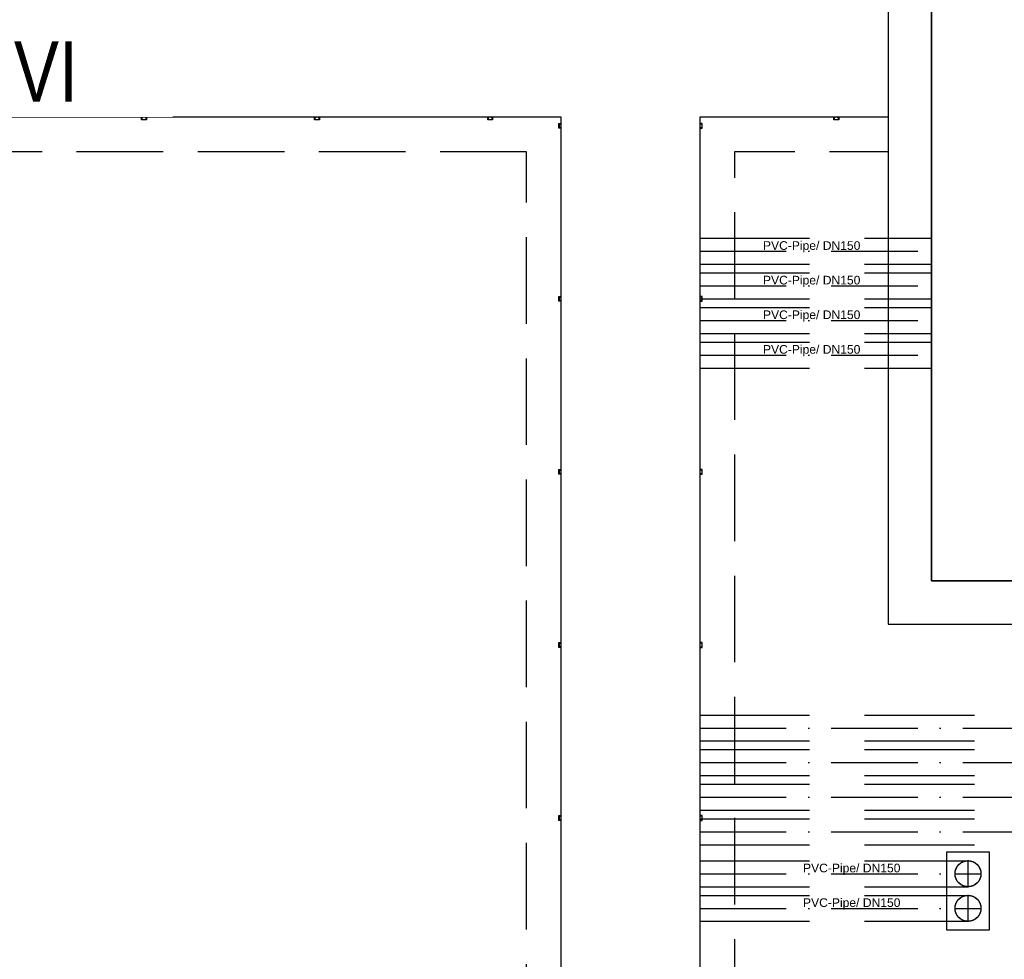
# Model space of a CAD drawing. Header units: millimetres. Extents: x -2694 to 330324, y -17289 to 76899.
# Tile 39 of 142: x 83086 to 88775, y 12714 to 18144. Entities that reach past the tile are written whole.
import ezdxf

# ---------------------------------------------------------------- set-up
doc = ezdxf.new("R2010")
doc.units = ezdxf.units.MM
for name, pattern in [('IMPORT-A_CARA_07', [700, 500, -200]), ('IMPORT-A_CARA_15', [760, 500, -130, 0, -130]), ('IMPORT-HIDDEN', [952.5, 635, -317.5])]:
    doc.linetypes.add(name, pattern=pattern)
for name, color, linetype, lineweight in [('02_0_25386_PODLAHA HALY A ZÁKLADY VESTAVKŮ 4_6_2025_dwg', 8, 'Continuous', 9), ('CA_PODLAHA CHRÁN_ POPIS', 12, 'IMPORT-A_CARA_15', 25), ('CA_PODLAHA CHRÁNIČKY', 12, 'IMPORT-A_CARA_07', 25), ('CA_PODLAHA KANÁLY', 12, 'Continuous', 25), ('CA_PODLAHA OBRYS', 12, 'Continuous', 25), ('CA_TEXT25', 7, 'Continuous', 9)]:
    doc.layers.add(name, color=color, linetype=linetype, lineweight=lineweight)
doc.styles.add('Arial', font='arial.ttf', dxfattribs={"height": 50})
doc.styles.add('Arial_3', font='arial.ttf', dxfattribs={"width": 0.8, "height": 350})

# ---------------------------------------------------------------- blocks, each defined once
blk = doc.blocks.new('02_0_25386_PODLAHA HALY A ZÁKLADY VESTAVKŮ 4_6_2025_dwg_A$C0b34a81f-2769432-BOURÁNÍ STÁVAJÍCÍCH ZÁKLADOVÝCH PRVKŮ')
at = {"layer": 'CA_PODLAHA CHRÁN_ POPIS', "color": 1}
for p, q in [((87424.2, 17218.3), (88763.2, 17218.3)), ((87424.2, 17018.3), (88763.2, 17018.3)), ((87424.2, 16818.3), (88763.2, 16818.3)), ((87424.2, 16618.3), (88763.2, 16618.3)), ((87424.2, 14463.3), (92863.2, 14463.3)), ((87424.2, 14263.3), (92863.2, 14263.3)), ((87424.2, 14063.3), (92863.2, 14063.3)), ((87424.2, 13863.3), (92863.2, 13863.3)), ((88974.2, 13543.1), (88974.2, 13699.1)), ((87424.2, 13621.1), (88974.2, 13621.1)), ((88896.2, 13621.1), (89052.2, 13621.1)), ((88974.2, 13343.1), (88974.2, 13499.1)), ((87424.2, 13421.1), (88974.2, 13421.1)), ((88896.2, 13421.1), (89052.2, 13421.1))]:
    blk.add_line(p, q, dxfattribs=at)
for centre in [(88974.2, 13621.1), (88974.2, 13421.1)]:
    blk.add_circle(centre, 75, dxfattribs=at)
at = {"layer": 'CA_PODLAHA CHRÁNIČKY', "color": 1, "linetype": 'IMPORT-HIDDEN'}
for p, q in [((87424.2, 17293.3), (88763.2, 17293.3)), ((87424.2, 17143.3), (88763.2, 17143.3)), ((87424.2, 17093.3), (88763.2, 17093.3)), ((87424.2, 16943.3), (88763.2, 16943.3)), ((87424.2, 16893.3), (88763.2, 16893.3)), ((87424.2, 16743.3), (88763.2, 16743.3)), ((87424.2, 16693.3), (88763.2, 16693.3)), ((87424.2, 16543.3), (88763.2, 16543.3)), ((87424.2, 14538.3), (92863.2, 14538.3)), ((87424.2, 14388.3), (92863.2, 14388.3)), ((87424.2, 14338.3), (92863.2, 14338.3)), ((87424.2, 14188.3), (92863.2, 14188.3)), ((87424.2, 14138.3), (92863.2, 14138.3)), ((87424.2, 13988.3), (92863.2, 13988.3)), ((87424.2, 13938.3), (92863.2, 13938.3)), ((87424.2, 13788.3), (92863.2, 13788.3)), ((87424.2, 13696.1), (88974.2, 13696.1)), ((87424.2, 13546.1), (88974.2, 13546.1)), ((87424.2, 13496.1), (88974.2, 13496.1)), ((87424.2, 13346.1), (88974.2, 13346.1))]:
    blk.add_line(p, q, dxfattribs=at)
at = {"layer": 'CA_PODLAHA KANÁLY', "color": 1}
for p, q in [((88513.2, 20623.2), (88513.2, 15063.3)), ((88763.2, 20606.8), (88763.2, 15313.3))]:
    blk.add_line(p, q, dxfattribs=at)
at = {"layer": 'CA_PODLAHA KANÁLY', "color": 1, "flags": 128}
for points in [[(88513.2, 15063.3), (92973.2, 15063.3), (92973.2, 15538.3), (93913.2, 15538.3), (93913.2, 16788.3), (92973.2, 16788.3), (92973.2, 18413.3), (93317.2, 18413.3), (93317.2, 19087.8)], [(88763.2, 15313.3), (92723.2, 15313.3), (92723.2, 19087.8)]]:
    blk.add_lwpolyline(points, dxfattribs=at)
at = {"layer": 'CA_PODLAHA OBRYS', "color": 1, "flags": 128}
for points in [[(92723.2, 19087.8), (92723.2, 15313.3), (88763.2, 15313.3), (88763.2, 20606.8)], [(86624.2, 10521.3), (86624.2, 17993.3), (77938.2, 17993.3), (77938.2, 18793.3), (88463.2, 18793.3)], [(84227.2, 17993.3), (84227.2, 17978.3), (84199.2, 17978.3), (84199.2, 17993.3)], [(84207.2, 17993.3), (84207.2, 17991.3), (84201.2, 17991.3), (84201.2, 17980.3), (84225.2, 17980.3), (84225.2, 17991.3), (84219.2, 17991.3), (84219.2, 17993.3)], [(85227.2, 17993.3), (85227.2, 17978.3), (85199.2, 17978.3), (85199.2, 17993.3)], [(85207.2, 17993.3), (85207.2, 17991.3), (85201.2, 17991.3), (85201.2, 17980.3), (85225.2, 17980.3), (85225.2, 17991.3), (85219.2, 17991.3), (85219.2, 17993.3)], [(86227.2, 17993.3), (86227.2, 17978.3), (86199.2, 17978.3), (86199.2, 17993.3)], [(86207.2, 17993.3), (86207.2, 17991.3), (86201.2, 17991.3), (86201.2, 17980.3), (86225.2, 17980.3), (86225.2, 17991.3), (86219.2, 17991.3), (86219.2, 17993.3)], [(88463.2, 17993.3), (87424.2, 17993.3), (87424.2, 10521.3)], [(88227.2, 17993.3), (88227.2, 17978.3), (88199.2, 17978.3), (88199.2, 17993.3)], [(88207.2, 17993.3), (88207.2, 17991.3), (88201.2, 17991.3), (88201.2, 17980.3), (88225.2, 17980.3), (88225.2, 17991.3), (88219.2, 17991.3), (88219.2, 17993.3)], [(86624.2, 17929.3), (86609.2, 17929.3), (86609.2, 17957.3), (86624.2, 17957.3)], [(86624.2, 17949.3), (86622.2, 17949.3), (86622.2, 17955.3), (86611.2, 17955.3), (86611.2, 17931.3), (86622.2, 17931.3), (86622.2, 17937.3), (86624.2, 17937.3)], [(87424.2, 17929.3), (87439.2, 17929.3), (87439.2, 17957.3), (87424.2, 17957.3)], [(87424.2, 17949.3), (87426.2, 17949.3), (87426.2, 17955.3), (87437.2, 17955.3), (87437.2, 17931.3), (87426.2, 17931.3), (87426.2, 17937.3), (87424.2, 17937.3)], [(86624.2, 16929.3), (86609.2, 16929.3), (86609.2, 16957.3), (86624.2, 16957.3)], [(86624.2, 16949.3), (86622.2, 16949.3), (86622.2, 16955.3), (86611.2, 16955.3), (86611.2, 16931.3), (86622.2, 16931.3), (86622.2, 16937.3), (86624.2, 16937.3)], [(87424.2, 16929.3), (87439.2, 16929.3), (87439.2, 16957.3), (87424.2, 16957.3)], [(87424.2, 16949.3), (87426.2, 16949.3), (87426.2, 16955.3), (87437.2, 16955.3), (87437.2, 16931.3), (87426.2, 16931.3), (87426.2, 16937.3), (87424.2, 16937.3)], [(86624.2, 15929.3), (86609.2, 15929.3), (86609.2, 15957.3), (86624.2, 15957.3)], [(86624.2, 15949.3), (86622.2, 15949.3), (86622.2, 15955.3), (86611.2, 15955.3), (86611.2, 15931.3), (86622.2, 15931.3), (86622.2, 15937.3), (86624.2, 15937.3)], [(87424.2, 15929.3), (87439.2, 15929.3), (87439.2, 15957.3), (87424.2, 15957.3)], [(87424.2, 15949.3), (87426.2, 15949.3), (87426.2, 15955.3), (87437.2, 15955.3), (87437.2, 15931.3), (87426.2, 15931.3), (87426.2, 15937.3), (87424.2, 15937.3)], [(86624.2, 14929.3), (86609.2, 14929.3), (86609.2, 14957.3), (86624.2, 14957.3)], [(86624.2, 14949.3), (86622.2, 14949.3), (86622.2, 14955.3), (86611.2, 14955.3), (86611.2, 14931.3), (86622.2, 14931.3), (86622.2, 14937.3), (86624.2, 14937.3)], [(87424.2, 14929.3), (87439.2, 14929.3), (87439.2, 14957.3), (87424.2, 14957.3)], [(87424.2, 14949.3), (87426.2, 14949.3), (87426.2, 14955.3), (87437.2, 14955.3), (87437.2, 14931.3), (87426.2, 14931.3), (87426.2, 14937.3), (87424.2, 14937.3)], [(86624.2, 13929.3), (86609.2, 13929.3), (86609.2, 13957.3), (86624.2, 13957.3)], [(86624.2, 13949.3), (86622.2, 13949.3), (86622.2, 13955.3), (86611.2, 13955.3), (86611.2, 13931.3), (86622.2, 13931.3), (86622.2, 13937.3), (86624.2, 13937.3)], [(87424.2, 13929.3), (87439.2, 13929.3), (87439.2, 13957.3), (87424.2, 13957.3)], [(87424.2, 13949.3), (87426.2, 13949.3), (87426.2, 13955.3), (87437.2, 13955.3), (87437.2, 13931.3), (87426.2, 13931.3), (87426.2, 13937.3), (87424.2, 13937.3)]]:
    blk.add_lwpolyline(points, dxfattribs=at)
at = {"layer": 'CA_PODLAHA OBRYS', "color": 1, "linetype": 'IMPORT-A_CARA_07', "flags": 128}
blk.add_lwpolyline([(86424.2, 17793.3), (77738.2, 17793.3), (77738.2, 18993.3), (88513.2, 18993.3), (88513.2, 17793.3), (87624.2, 17793.3), (87624.2, 10721.3), (86424.2, 10721.3)], close=True, dxfattribs=at)
at = {"layer": 'CA_PODLAHA OBRYS', "color": 1, "flags": 128}
for points in [[(86624.2, 17993.3), (77938.2, 17993.3), (77938.2, 18793.3), (88513.2, 18793.3), (88513.2, 17993.3), (87424.2, 17993.3), (87424.2, 10521.3), (86624.2, 10521.3)], [(89099.2, 13296.1), (89099.2, 13746.1), (88849.2, 13746.1), (88849.2, 13296.1)]]:
    blk.add_lwpolyline(points, close=True, dxfattribs=at)
at = {"layer": 'CA_PODLAHA OBRYS', "color": 1}
for centre in [(88974.2, 13621.1), (88974.2, 13421.1)]:
    blk.add_circle(centre, 75, dxfattribs=at)
at = {"layer": 'CA_PODLAHA CHRÁN_ POPIS', "char_height": 50, "width": 672.141, "attachment_point": 2, "line_spacing_factor": 0.941778, "style": 'Arial'}
for insert in [(88071, 17276.4), (88071, 17076.4), (88071, 16876.4), (88071, 16676.4), (88302.4, 13679.2), (88302.4, 13479.2)]:
    blk.add_mtext('PVC-Pipe/ DN150', dxfattribs=dict(at, insert=insert))
blk = doc.blocks.new('02_0_25386_PODLAHA HALY A ZÁKLADY VESTAVKŮ 4_6_2025_dwg-2745952-BOURÁNÍ STÁVAJÍCÍCH ZÁKLADOVÝCH PRVKŮ')
blk.add_blockref('02_0_25386_PODLAHA HALY A ZÁKLADY VESTAVKŮ 4_6_2025_dwg_A$C0b34a81f-2769432-BOURÁNÍ STÁVAJÍCÍCH ZÁKLADOVÝCH PRVKŮ', (2306173.8, -1797959.4))

msp = doc.modelspace()

# ---------------------------------------------------------------- block references
at = {"layer": '02_0_25386_PODLAHA HALY A ZÁKLADY VESTAVKŮ 4_6_2025_dwg', "color": 240, "linetype": 'IMPORT-A_CARA_07'}
msp.add_blockref('02_0_25386_PODLAHA HALY A ZÁKLADY VESTAVKŮ 4_6_2025_dwg-2745952-BOURÁNÍ STÁVAJÍCÍCH ZÁKLADOVÝCH PRVKŮ', (-2306582.6, 1797547.1), dxfattribs=at)

# ---------------------------------------------------------------- next in the draw order: texts
at = {"layer": 'CA_TEXT25', "insert": (81400.7, 18020), "char_height": 350, "width": 2482.024, "attachment_point": 1, "style": 'Arial_3', "bg_fill": 3, "box_fill_scale": 1.25, "bg_fill_color": 256, "bg_fill_true_color": 13158600, "bg_fill_transparency": 0}
msp.add_mtext('OBLAST VI', dxfattribs=at)

doc.saveas('drawing.dxf')
